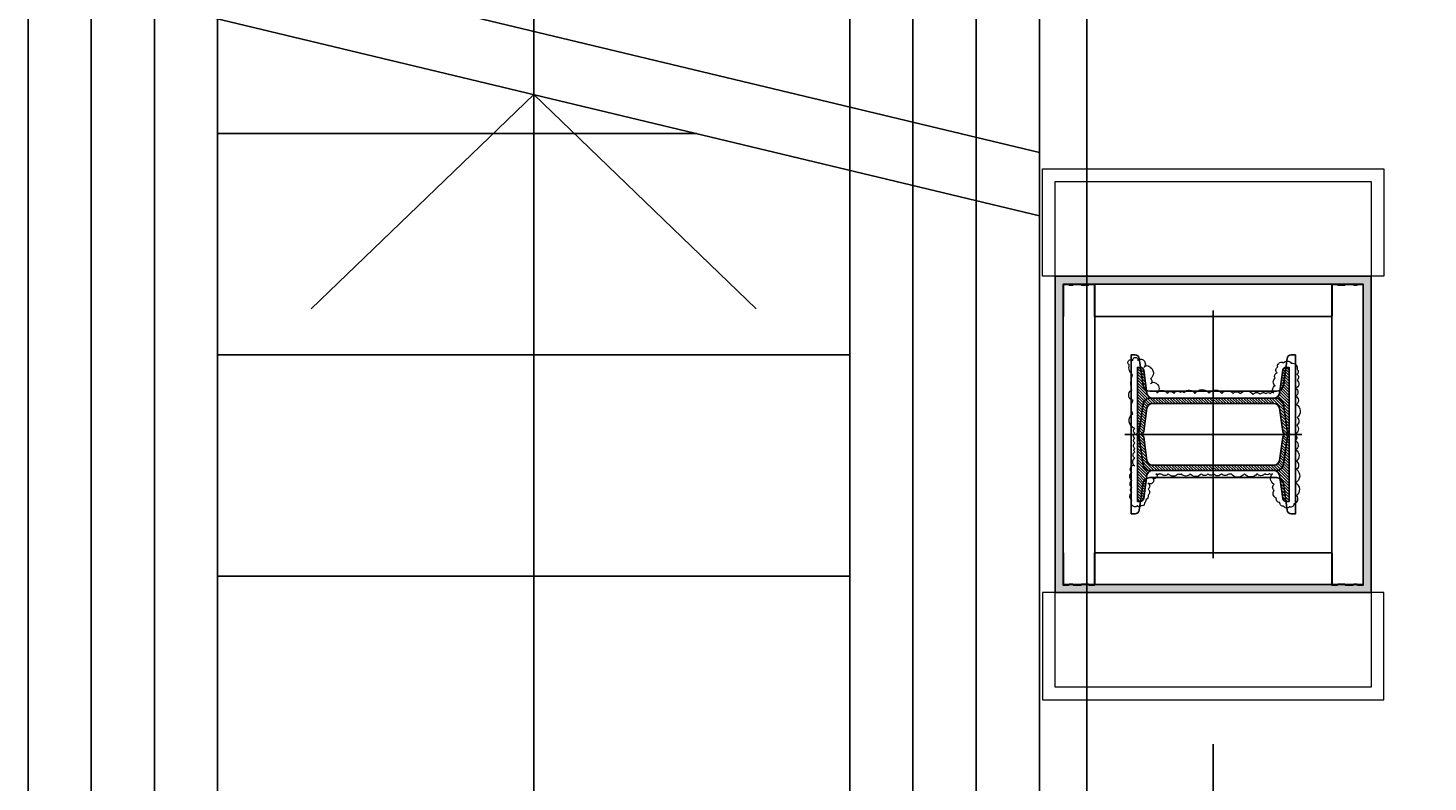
# Model space of a CAD drawing. Header units: centimetres. Extents: x -149939 to 48626, y -46000 to 152985.
# Tile 135 of 256: x -16515 to -14300, y 40450 to 41643. Entities that reach past the tile are written whole.
import ezdxf

# ---------------------------------------------------------------- set-up
doc = ezdxf.new("R2010")
doc.units = ezdxf.units.CM
doc.header["$LTSCALE"] = 50
doc.header["$PDMODE"] = 35
doc.header["$PDSIZE"] = 0.1
for name, pattern in [('DIVIDE', [31.75, 12.7, -6.35, 0, -6.35, 0, -6.35]), ('Obudowy i okł. słupów$0$HIDDEN', [9.525, 6.35, -3.175]), ('Osie rzutów$0$DASHDOT2', [12.7, 6.35, -3.175, 0, -3.175]), ('Przekrój B-B$0$DASHDOT2', [12.7, 6.35, -3.175, 0, -3.175])]:
    doc.linetypes.add(name, pattern=pattern)
doc.layers.get('0').update_dxf_attribs({"color": 8})
doc.layers.get('DEFPOINTS').update_dxf_attribs({"color": 8})
for name, color, linetype in [('ARCH_INFO_OSIE', 8, 'Continuous'), ('ARCH_INFO_OSIE_IST', 8, 'Przekrój B-B$0$DASHDOT2'), ('ARCH_INFO_SCHODY_IST', 8, 'Continuous'), ('ARCH_SCHODY_IST', 8, 'Continuous'), ('D1$0$ARCH_INFO_OPISY', 8, 'Continuous'), ('Kondygnacja  -0_5$0$ARCH_INFO_SCHODY_IST', 8, 'Continuous'), ('Kondygnacja  -0_5$0$ARCH_SCHODY_IST', 8, 'Continuous'), ('Kondygnacja  -0_5$0$ARCH_STROP', 8, 'Continuous'), ('Kondygnacja -1$0$ARCH_STAL_IST', 8, 'Continuous'), ('Obudowy i okł. słupów$0$ARCH_GK', 8, 'Continuous'), ('Obudowy i okł. słupów$0$ARCH_PROFILE', 8, 'Continuous'), ('Osie rzutów$0$ARCH_INFO_OSIE_IST', 8, 'Osie rzutów$0$DASHDOT2'), ('Osie rzutów$0$ARCH_INFO_OSIE_OPISY_IST', 8, 'Continuous')]:
    doc.layers.add(name, color=color, linetype=linetype)
for name, color, linetype, lineweight in [('Kondygnacja  -0_5$0$ARCH_INFO_WYMIARY', 8, 'Continuous', 9), ('Obudowy i okł. słupów$0$ARCH_hatch', 8, 'Continuous', 13), ('Obudowy i okł. słupów$0$ARCH_WIDOK', 8, 'Continuous', 13)]:
    doc.layers.add(name, color=color, linetype=linetype, lineweight=lineweight)
doc.styles.add('Kondygnacja  -0_5$0$Romans', font='Romans.shx', dxfattribs={"width": 0.7})
doc.dimstyles.new('Kondygnacja  -0_5$0$Wymiary 1-100', dxfattribs={"dimtxt": 12, "dimasz": 10, "dimexe": 5, "dimexo": 0, "dimgap": 4, "dimtad": 1, "dimrnd": 0.5, "dimzin": 12, "dimdsep": 46, "dimtxsty": 'Kondygnacja  -0_5$0$Romans', "dimblk": 'Kondygnacja  -0_5$0$_Oblique', "dimcen": 10, "dimdle": 10, "dimclrt": 55, "dimazin": 0, "dimtfac": 1, "dimtmove": 1, "dimatfit": 3, "dimfxl": 8, "dimfxlon": 1, "dimtolj": 1, "dimtzin": 0, "dimarcsym": 0})
pattern_1 = [(315, (-9168.25782, 10650.3877), (0.224506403, 0.224506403), [])]

# ---------------------------------------------------------------- blocks, each defined once
blk = doc.blocks.new('Osie rzutów')
at = {"layer": 'Osie rzutów$0$ARCH_INFO_OSIE_IST', "ltscale": 10}
blk.add_line((4436.04, 8600), (15156.54, 8600), dxfattribs=at)
blk = doc.blocks.new('pB słup')
at = {"layer": 'Kondygnacja -1$0$ARCH_STAL_IST'}
h = blk.add_hatch(dxfattribs=at)
h.set_pattern_fill('ANSI31', color=256, scale=0.1, angle=270, style=0)
h.set_pattern_definition(pattern_1)
edge = h.paths.add_edge_path()
edge.add_arc((24.9, 9.62), 0.87, 0, 82.0272)
edge.add_line((25.02, 10.48), (21.35, 11))
edge.add_arc((21.42, 11.51), 0.52, 180, 262.0272, ccw=False)
edge.add_line((20.9, 11.51), (20.9, 12))
edge.add_line((20.9, 12), (31.5, 12))
edge.add_line((31.5, 12), (31.5, 11.51))
edge.add_arc((30.98, 11.51), 0.52, 277.9728, 360, ccw=False)
edge.add_line((31.05, 11), (27.38, 10.48))
edge.add_arc((27.51, 9.62), 0.87, 97.9728, 180)
edge.add_line((26.64, 9.62), (26.64, -9.62))
edge.add_arc((27.51, -9.62), 0.87, 180, 262.0272)
edge.add_line((27.38, -10.48), (31.05, -11))
edge.add_arc((30.98, -11.51), 0.52, 360, 82.0272, ccw=False)
edge.add_line((31.5, -11.51), (31.5, -12))
edge.add_line((31.5, -12), (20.9, -12))
edge.add_line((20.9, -12), (20.9, -11.51))
edge.add_arc((21.42, -11.51), 0.52, 97.9728, 180, ccw=False)
edge.add_line((21.35, -11), (25.02, -10.48))
edge.add_arc((24.9, -9.62), 0.87, 277.9728, 0)
edge.add_line((25.76, -9.62), (25.76, 9.62))
h = blk.add_hatch(dxfattribs=at)
h.set_pattern_fill('ANSI31', color=256, scale=0.1, angle=270, style=0)
h.set_pattern_definition(pattern_1)
edge = h.paths.add_edge_path()
edge.add_arc((38.11, 9.62), 0.87, 97.9728, 180, ccw=False)
edge.add_line((37.98, 10.48), (41.65, 11))
edge.add_arc((41.58, 11.51), 0.52, 277.9728, 360)
edge.add_line((42.1, 11.51), (42.1, 12))
edge.add_line((42.1, 12), (31.5, 12))
edge.add_line((31.5, 12), (31.5, 11.51))
edge.add_arc((32.02, 11.51), 0.52, 180, 262.0272)
edge.add_line((31.95, 11), (35.62, 10.48))
edge.add_arc((35.5, 9.62), 0.87, 0, 82.0272, ccw=False)
edge.add_line((36.37, 9.62), (36.37, -9.62))
edge.add_arc((35.5, -9.62), 0.87, 277.9728, 360, ccw=False)
edge.add_line((35.62, -10.48), (31.95, -11))
edge.add_arc((32.02, -11.51), 0.52, 97.9728, 180)
edge.add_line((31.5, -11.51), (31.5, -12))
edge.add_line((31.5, -12), (42.1, -12))
edge.add_line((42.1, -12), (42.1, -11.51))
edge.add_arc((41.58, -11.51), 0.52, 0, 82.0272)
edge.add_line((41.65, -11), (37.98, -10.48))
edge.add_arc((38.11, -9.62), 0.87, 180, 262.0272, ccw=False)
edge.add_line((37.24, -9.62), (37.24, 9.62))
at = {"layer": 'Obudowy i okł. słupów$0$ARCH_hatch'}
h = blk.add_hatch(dxfattribs=at)
h.set_pattern_fill('AR-SAND', color=256, scale=0.01, style=0)
h.paths.add_polyline_path([(6.5, 25), (6.5, -25), (56.5, -25), (56.5, 25)])
h.paths.add_polyline_path([(55.25, 23.75), (55.25, -23.75), (7.75, -23.75), (7.75, 23.75)], flags=16)
at = {"layer": 'ARCH_INFO_OSIE', "linetype": 'DIVIDE', "ltscale": 0.1}
for points in [[(31.5, -14), (31.5, 14)], [(51.07, 0), (11.93, 0)], [(23.05, 0), (32.78, 0)]]:
    blk.add_lwpolyline(points, dxfattribs=at)
at = {"layer": 'Kondygnacja -1$0$ARCH_STAL_IST'}
for points in [[(25.76, 9.62, 0.37402), (25.02, 10.48), (21.35, 11, -0.37402), (20.9, 11.51), (20.9, 12), (31.5, 12), (31.5, 11.51, -0.37402), (31.05, 11), (27.38, 10.48, 0.37402), (26.64, 9.62), (26.64, -9.62, 0.37402), (27.38, -10.48), (31.05, -11, -0.37402), (31.5, -11.51), (31.5, -12), (20.9, -12), (20.9, -11.51, -0.37402), (21.35, -11), (25.02, -10.48, 0.37402), (25.76, -9.62)], [(37.24, 9.62, -0.37402), (37.98, 10.48), (41.65, 11, 0.37402), (42.1, 11.51), (42.1, 12), (31.5, 12), (31.5, 11.51, 0.37402), (31.95, 11), (35.62, 10.48, -0.37402), (36.37, 9.62), (36.37, -9.62, -0.37402), (35.62, -10.48), (31.95, -11, 0.37402), (31.5, -11.51), (31.5, -12), (42.1, -12), (42.1, -11.51, 0.37402), (41.65, -11), (37.98, -10.48, -0.37402), (37.24, -9.62)]]:
    blk.add_lwpolyline(points, format="xyb", close=True, dxfattribs=at)
at = {"layer": 'Obudowy i okł. słupów$0$ARCH_GK'}
for points in [[(6.5, -25), (56.5, -25), (56.5, 25), (6.5, 25)], [(7.75, -23.75), (55.25, -23.75), (55.25, 23.75), (7.75, 23.75)]]:
    blk.add_lwpolyline(points, close=True, dxfattribs=at)
at = {"layer": 'Obudowy i okł. słupów$0$ARCH_PROFILE'}
for points in [[(7.76, 22.16), (7.85, 22.25), (7.85, 22.75), (7.75, 22.85), (7.75, 23.75), (12.82, 23.75, -1), (12.82, 23.7), (7.8, 23.7), (7.8, 22.87), (7.9, 22.77), (7.9, 22.23), (7.8, 22.13), (7.8, 20.92), (7.9, 20.82), (7.9, 19.73), (7.8, 19.63), (7.8, 18.8), (12.82, 18.8, -1), (12.82, 18.75), (7.75, 18.75), (7.75, 19.65), (7.85, 19.75), (7.85, 20.8), (7.76, 20.89)], [(55.33, 22.16), (55.25, 22.25), (55.25, 22.75), (55.35, 22.85), (55.35, 23.75), (50.28, 23.75, 1), (50.28, 23.7), (55.3, 23.7), (55.3, 22.87), (55.2, 22.77), (55.2, 22.23), (55.3, 22.13), (55.3, 20.92), (55.2, 20.82), (55.2, 19.73), (55.3, 19.63), (55.3, 18.8), (50.28, 18.8, 1), (50.28, 18.75), (55.35, 18.75), (55.35, 19.65), (55.25, 19.75), (55.25, 20.8), (55.33, 20.89)], [(7.76, -22.16), (7.85, -22.25), (7.85, -22.75), (7.75, -22.85), (7.75, -23.75), (12.82, -23.75, 1), (12.82, -23.7), (7.8, -23.7), (7.8, -22.87), (7.9, -22.77), (7.9, -22.23), (7.8, -22.13), (7.8, -20.92), (7.9, -20.82), (7.9, -19.73), (7.8, -19.63), (7.8, -18.8), (12.82, -18.8, 1), (12.82, -18.75), (7.75, -18.75), (7.75, -19.65), (7.85, -19.75), (7.85, -20.8), (7.76, -20.89)], [(55.33, -22.16), (55.25, -22.25), (55.25, -22.75), (55.35, -22.85), (55.35, -23.75), (50.28, -23.75, -1), (50.28, -23.7), (55.3, -23.7), (55.3, -22.87), (55.2, -22.77), (55.2, -22.23), (55.3, -22.13), (55.3, -20.92), (55.2, -20.82), (55.2, -19.73), (55.3, -19.63), (55.3, -18.8), (50.28, -18.8, -1), (50.28, -18.75), (55.35, -18.75), (55.35, -19.65), (55.25, -19.75), (55.25, -20.8), (55.33, -20.89)]]:
    blk.add_lwpolyline(points, format="xyb", close=True, dxfattribs=at)
blk.add_lwpolyline([(50.25, -8.37), (50.25, -18.75), (12.85, -18.75), (12.85, 18.75), (50.25, 18.75), (50.25, -8.37)], dxfattribs=at)
at = {"layer": 'Obudowy i okł. słupów$0$ARCH_WIDOK'}
for points in [[(-10.5, -27), (6.5, -27), (6.5, 27), (-10.5, 27)], [(73.5, -27), (56.5, -27), (56.5, 27), (73.5, 27)]]:
    blk.add_lwpolyline(points, close=True, dxfattribs=at)
at = {"layer": 'Obudowy i okł. słupów$0$ARCH_WIDOK', "linetype": 'Obudowy i okł. słupów$0$HIDDEN'}
blk.add_lwpolyline([(71.5, -25), (71.5, 25), (-8.5, 25), (-8.5, -25)], close=True, dxfattribs=at)
at = {"layer": 'Obudowy i okł. słupów$0$ARCH_WIDOK'}
blk.add_lwpolyline([(37.73, -9.38, 0.520567), (37.73, -8.91, 0.520567), (37.73, -8.16, 0.520567), (37.73, -6.92, 0.520567), (37.73, -4.95, 0.520567), (37.73, -2.82, 0.520567), (37.73, -2.47, 0.520567), (37.73, -1.32, 0.520567), (37.73, -0.04, 0.520567), (37.73, 0.83, 0.520567), (37.73, 1.89, 0.520567), (37.73, 3.64, 0.520567), (37.73, 5.02, 0.520567), (37.73, 5.54, 0.520567), (37.73, 7.1, 0.520567), (37.73, 8.22, 0.520567), (37.73, 8.52, 0.520567), (37.73, 9.06, 0.520567), (38.39, 9.06, 0.520567), (38.39, 9.62, 0.520567), (39.17, 9.62, 0.520567), (39.17, 10.31, 0.520567), (40.18, 10.31, 0.520567), (41.11, 10.31, 0.391103), (41.8, 10.61, 0.097049), (42.38, 10.85, 0.466209), (42.81, 11.44, 0.695481), (42.74, 11.98, 0.486099), (42.81, 12.76, 0.35864), (41.85, 12.89, 0.520567), (40.68, 12.86, 0.520567), (39.91, 12.86, 0.520567), (38.8, 12.86, 0.520567), (37.52, 12.86, 0.520567), (36.51, 12.86, 0.520567), (36.51, 12.4, 0.520567), (35.25, 12.4, 0.520567), (34.27, 12.4, 0.520567), (33.73, 12.4, 0.520567), (32.86, 12.4, 0.520567), (32.11, 12.4, 0.520567), (31.32, 12.4, 0.520567), (30.58, 12.4, 0.630412), (28.2, 12.73, 0.291029), (26.08, 12.64, 0.793013), (24.54, 12.88, 0.148616), (22.09, 12.79, 0.285246), (20.52, 13.27, 1.165163), (19.83, 12.7, 1.326239), (19.84, 11.94, 0.520567), (19.84, 11, 0.520567), (20.91, 11, 0.520567), (20.91, 9.93, 0.520567), (22.7, 9.93, 0.520567), (23.52, 9.93, 0.520567), (23.52, 8.94, 0.520567), (24.97, 8.94, 0.520567), (24.98, 7.26, 0.520567), (25.02, 6.19, 0.520567), (24.89, 5.17, 0.520567), (24.87, 4.65, 0.520567), (25.04, 2.89, 0.520567), (24.98, 0.66, 0.520567), (25.04, -1.36, 0.520567), (25.04, -3.15, 0.520567), (25.06, -4.25, 0.520567), (25.21, -6.27, 0.520567), (25.14, -7.45, 0.520567), (25.1, -8.33, 0.520567), (25.06, -9.05, 0.520567), (24.91, -9.58, 0.520567), (23.82, -9.81, 0.520567), (22.6, -9.81, 0.520567), (21.78, -10.1, 0.520567), (20.85, -10.25, 0.520567), (20.32, -10.36, 0.520567), (20.22, -11.09, 0.520567), (20.24, -12.34, 0.520567), (21.21, -13.28, 0.520567), (21.99, -13.24, 0.520567), (22.91, -13.28, 0.520567), (24.22, -13.09, 0.520567), (25.44, -13.09, 0.520567), (26.76, -13.18, 0.520567), (28.83, -13.26, 0.520567), (30.05, -13.22, 0.520567), (31.5, -12.93, 0.520567), (32.47, -13.03, 0.520567), (33.96, -13.09, 0.520567), (35.72, -13.16, 0.520567), (37.01, -13.18, 0.520567), (39.18, -13.05, 0.520567), (41.18, -13.18, 0.520567), (42.5, -12.78, 0.520567), (42.97, -12.1, 0.520567), (42.84, -11.13, 0.520567), (42.29, -10.55, 0.520567), (41.6, -10, 0.520567), (40.36, -9.66, 0.520567), (39.39, -9.66, 0.520567)], format="xyb", close=True, dxfattribs=at)
blk = doc.blocks.new('schody połówka')
at = {"layer": 'ARCH_INFO_OSIE_IST', "ltscale": 2}
blk.add_line((380, 21.01), (380, -1905.05), dxfattribs=at)
at = {"layer": 'ARCH_INFO_SCHODY_IST', "elevation": 0}
for points in [[(272.5, -1136.23), (272.5, -380.53), (237.29, -414.46)], [(272.5, -1564.8), (272.5, -1146.23), (237.29, -1180.16)], [(272.5, -1564.8), (272.5, -1146.23), (307.71, -1180.16)]]:
    blk.add_lwpolyline(points, dxfattribs=at)
at = {"layer": 'ARCH_SCHODY_IST'}
for p, q in [((332.5, -166.91), (332.5, -1150.6)), ((342.5, -166.91), (342.5, -1153)), ((352.5, -227.67), (352.5, -1155.4)), ((322.5, -234.42), (322.5, -1148.21)), ((192.5, -1614.5), (192.5, -1117.06)), ((352.5, -1155.4, 0), (192.5, -1117.06)), ((352.5, -1165.4, 0), (192.5, -1127.06)), ((202.5, -1675.26), (202.5, -1129.46)), ((212.5, -1675.26), (212.5, -1131.85)), ((222.5, -1607.76), (222.5, -1134.25)), ((222.5, -1152.41), (298.29, -1152.41, 0)), ((352.5, -1614.5), (352.5, -1155.4)), ((322.5, -1607.76), (322.5, -1158.21)), ((332.5, -1675.26), (332.5, -1160.6)), ((342.5, -1675.26), (342.5, -1163)), ((222.5, -1187.41), (322.5, -1187.41)), ((222.5, -1222.41), (322.5, -1222.41))]:
    blk.add_line(p, q, dxfattribs=at)
at = {"layer": 'Kondygnacja -1$0$ARCH_STAL_IST', "elevation": -630}
for points in [[(367, -1199.99), (367, -1187.42), (367.64, -1187.42, -0.374036), (368.31, -1188), (368.9, -1192.2, 0.374036), (369.99, -1193.16), (390.01, -1193.16, 0.374036), (391.1, -1192.2), (391.69, -1188, -0.374036), (392.36, -1187.42), (393, -1187.42), (393, -1199.99), (392.36, -1199.99, -0.374036), (391.69, -1199.41), (391.1, -1195.21, 0.374036), (390.01, -1194.26), (369.99, -1194.26, 0.374036), (368.9, -1195.21), (368.31, -1199.41, -0.374036), (367.64, -1199.99)], [(367, -1212.56), (367, -1199.99), (367.64, -1199.99, -0.374036), (368.31, -1200.57), (368.9, -1204.77, 0.374036), (369.99, -1205.72), (390.01, -1205.72, 0.374036), (391.1, -1204.77), (391.69, -1200.57, -0.374036), (392.36, -1199.99), (393, -1199.99), (393, -1212.56), (392.36, -1212.56, -0.374036), (391.69, -1211.98), (391.1, -1207.78, 0.374036), (390.01, -1206.83), (369.99, -1206.83, 0.374036), (368.9, -1207.78), (368.31, -1211.98, -0.374036), (367.64, -1212.56)]]:
    blk.add_lwpolyline(points, format="xyb", close=True, dxfattribs=at)
at = {"layer": 'Obudowy i okł. słupów$0$ARCH_WIDOK', "linetype": 'Obudowy i okł. słupów$0$HIDDEN', "ltscale": 3}
for p, q in [((355, -24.99, -630), (355, -1775, -630)), ((405, -24.99, -630), (405, -1775, -630))]:
    blk.add_line(p, q, dxfattribs=at)
at = {"layer": 'D1$0$ARCH_INFO_OPISY', "xscale": -1, "rotation": 90}
blk.add_blockref('pB słup', (380, -1168.49, -630), dxfattribs=at)
blk = doc.blocks.new('Kondygnacja  -0_5$0$_Oblique')
at = {"color": 0, "linetype": 'ByBlock', "lineweight": -2}
blk.add_line((-0.5, -0.5), (0.5, 0.5), dxfattribs=at)
blk = doc.blocks.new('*D212')
at = {"layer": 'DEFPOINTS', "color": 0}
for p in [(-30586.3, 81900), (-30681.1, 12489.5), (9064, 12489.5)]:
    blk.add_point(p, dxfattribs=at)
at = {"layer": 'Kondygnacja  -0_5$0$ARCH_INFO_WYMIARY', "color": 0, "lineweight": -2}
for p, q in [((-30681.1, 81910), (-30681.1, 12479.5)), ((-30673.1, 81900), (-30686.1, 81900)), ((-30673.1, 12489.5), (-30686.1, 12489.5))]:
    blk.add_line(p, q, dxfattribs=at)
at = {"layer": 'Kondygnacja  -0_5$0$ARCH_INFO_WYMIARY', "color": 0, "linetype": 'ByBlock', "lineweight": -2, "xscale": 10, "yscale": 10, "zscale": 10}
for p, rotation in [((-30681.1, 81900), 90), ((-30681.1, 12489.5), 270)]:
    blk.add_blockref('Kondygnacja  -0_5$0$_Oblique', p, dxfattribs=dict(at, rotation=rotation))
at = {"layer": 'Kondygnacja  -0_5$0$ARCH_INFO_WYMIARY', "color": 55, "insert": (-30691.1, 47194.8), "char_height": 12, "attachment_point": 5, "rotation": 90, "style": 'Kondygnacja  -0_5$0$Romans'}
blk.add_mtext('\\A1;69410.5', dxfattribs=at)

msp = doc.modelspace()

# ---------------------------------------------------------------- linework, layer by layer
at = {"layer": 'Kondygnacja  -0_5$0$ARCH_INFO_SCHODY_IST', "elevation": 0}
msp.add_lwpolyline([(-15715, 37491.037), (-15715, 49194.742), (-16067.143, 48855.417)], dxfattribs=at)
at = {"layer": 'Kondygnacja  -0_5$0$ARCH_SCHODY_IST'}
for p, q in [((-16415, 36247.409, 0), (-16415, 46605.561, 0)), ((-16315, 36247.409, 0), (-16315, 46581.603, 0)), ((-16215, 36922.431), (-16215, 46557.644)), ((-15215, 36922.431), (-15215, 46318.061)), ((-15115, 36247.409, 0), (-15115, 46294.103, 0)), ((-15015, 36247.409, 0), (-15015, 46270.144, 0)), ((-14915, 36854.984, 0), (-14915, 46246.186, 0))]:
    msp.add_line(p, q, dxfattribs=at)
at = {"layer": 'Kondygnacja  -0_5$0$ARCH_STROP'}
msp.add_lwpolyline([(-18240, 52125), (-14840, 52125), (-14840, 35465), (-18235, 35465)], close=True, dxfattribs=at)

# ---------------------------------------------------------------- block references
at = {"xscale": 10, "yscale": 10, "zscale": 10}
msp.add_blockref('schody połówka', (-18440, 53000.042), dxfattribs=at)
at = {"layer": 'Osie rzutów$0$ARCH_INFO_OSIE_OPISY_IST', "color": 30, "xscale": 10, "yscale": 10, "zscale": 10}
msp.add_blockref('Osie rzutów', (-121140, -45000), dxfattribs=at)

# ---------------------------------------------------------------- dimensions: what is measured, and where the dimension line sits
at = {"layer": 'Kondygnacja  -0_5$0$ARCH_INFO_WYMIARY'}
dim = msp.add_linear_dim(base=(-30681.114, 12489.5), p1=(-30586.301, 81900), p2=(9064, 12489.5), angle=90, dimstyle='Kondygnacja  -0_5$0$Wymiary 1-100', dxfattribs=at)
dim.commit()
dim.dimension.update_dxf_attribs({"geometry": '*D212', "text_midpoint": (-30691.114, 47194.75)})

doc.saveas('drawing.dxf')
